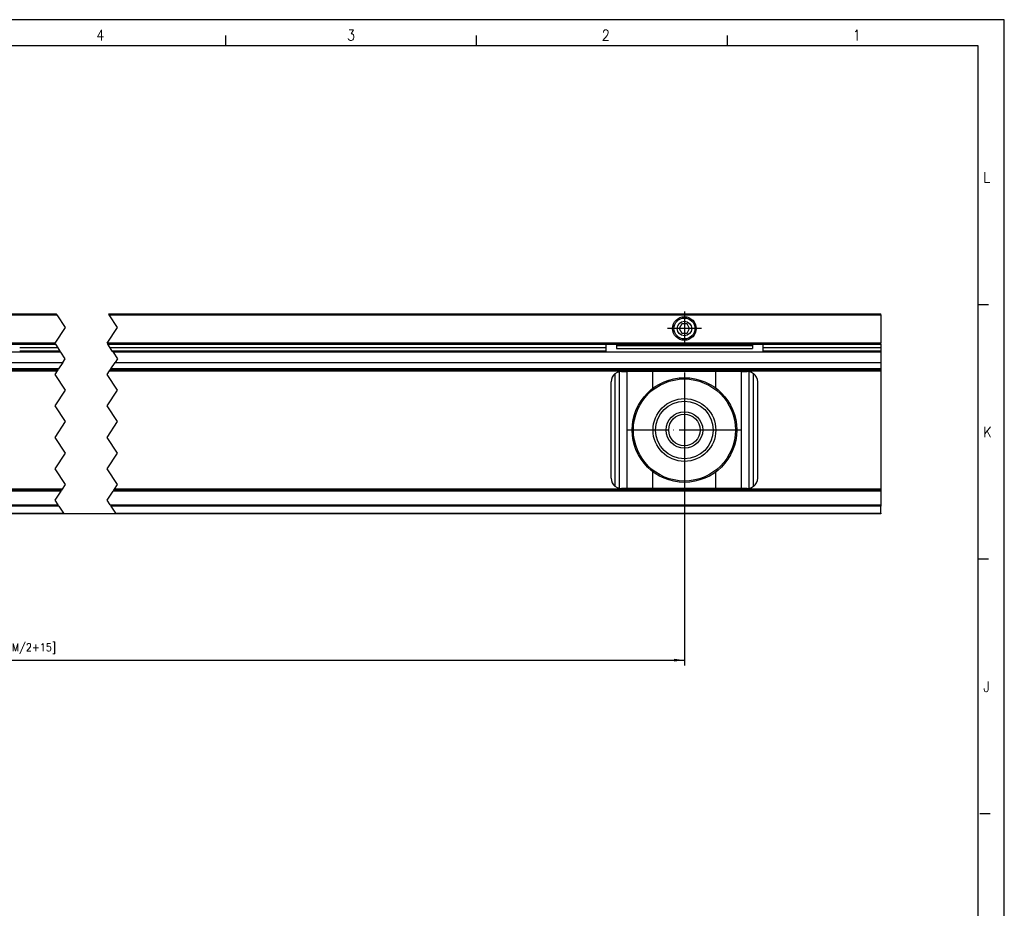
# Model space of a CAD drawing. Header units: inches. Extents: x -381 to 1766, y -418 to 176.
# Tile 16 of 19: x 271 to 459, y 6 to 176. Entities that reach past the tile are written whole.
import ezdxf

# ---------------------------------------------------------------- set-up
doc = ezdxf.new("R2010")
doc.units = ezdxf.units.IN
doc.linetypes.add('DOT_CENTER', pattern=[14, 12, -1, 0, -1])
doc.layers.add('1', color=7, linetype='Continuous')
doc.styles.add('CONVERTER_12', font='txt.shx', dxfattribs={"width": 0.9})
doc.dimstyles.new('ME10_DIM_10', dxfattribs={"dimtxt": 2, "dimasz": 2, "dimexe": 1, "dimexo": 1, "dimgap": 1, "dimtad": 1, "dimdsep": 46, "dimtxsty": 'CONVERTER_12', "dimsah": 1, "dimcen": 0.09, "dimclrd": 2, "dimclre": 2, "dimclrt": 2, "dimadec": 0, "dimazin": 0, "dimtol": 1, "dimtp": 0.5, "dimtm": 0.5, "dimtfac": 0.75, "dimtdec": 1, "dimtix": 1, "dimtmove": 0, "dimatfit": 3, "dimfxl": 1, "dimtolj": 1, "dimtzin": 0, "dimarcsym": 0})
doc.dimstyles.new('ME10_DIM_14', dxfattribs={"dimtxt": 2, "dimasz": 2, "dimexe": 1, "dimexo": 1, "dimgap": 1, "dimtad": 1, "dimdsep": 46, "dimtxsty": 'CONVERTER_12', "dimsah": 1, "dimcen": 0.09, "dimclrd": 2, "dimclre": 2, "dimclrt": 2, "dimadec": 0, "dimazin": 0, "dimtfac": 1, "dimtdec": 4, "dimtix": 1, "dimtmove": 0, "dimatfit": 3, "dimfxl": 1, "dimtolj": 1, "dimtzin": 0, "dimarcsym": 0})

# ---------------------------------------------------------------- blocks, each defined once
blk = doc.blocks.new('SOPORTE_SV_870__2', base_point=(-94.75, 81.2))
at = {"color": 7, "linetype": 'Continuous'}
for p, q in [((200.12, 119.4), (277.71, 119.4)), ((200.25, 119.2), (277.84, 119.2)), ((287.71, 119.4), (435.25, 119.4)), ((287.84, 119.2), (435.25, 119.2)), ((435.25, 119.2), (435.25, 119.4)), ((435.25, 119.2), (435.25, 113.8)), ((397.25, 117.47), (396.75, 116.6)), ((398.25, 117.47), (397.25, 117.47)), ((398.75, 116.6), (398.25, 117.47)), ((396.75, 116.6), (397.25, 115.73)), ((397.25, 115.73), (398.25, 115.73)), ((398.25, 115.73), (398.75, 116.6)), ((277.44, 113.8), (199.85, 113.8)), ((199.99, 113.6), (277.58, 113.6)), ((278.04, 112.9), (270.75, 112.9)), ((435.25, 113.8), (287.44, 113.8)), ((287.58, 113.6), (435.25, 113.6)), ((382.75, 112.9), (288.04, 112.9)), ((382.75, 113.6), (382.75, 112.1)), ((384.75, 113.6), (384.75, 113.27)), ((410.75, 113.27), (384.75, 113.27)), ((384.75, 113.27), (384.75, 112.8)), ((410.75, 113.6), (410.75, 113.27)), ((410.75, 113.27), (410.75, 112.8)), ((412.75, 113.6), (412.75, 112.1)), ((435.25, 112.9), (412.75, 112.9)), ((435.25, 113.6), (435.25, 113.8)), ((435.25, 113.6), (435.25, 112.9)), ((435.25, 112.9), (435.25, 112.3)), ((278.58, 112.1), (200.99, 112.1)), ((278.44, 112.3), (270.75, 112.3)), ((382.75, 112.3), (288.44, 112.3)), ((435.25, 112.1), (288.58, 112.1)), ((384.75, 112.8), (410.75, 112.8)), ((435.25, 112.3), (412.75, 112.3)), ((435.25, 112.3), (435.25, 112.1)), ((435.25, 112.1), (435.25, 110.1)), ((201.39, 110.1), (278.98, 110.1)), ((288.98, 110.1), (435.25, 110.1)), ((435.25, 110.1), (435.25, 108.9)), ((200.32, 108.5), (277.91, 108.5)), ((200.45, 108.7), (278.04, 108.7)), ((278.18, 108.9), (200.59, 108.9)), ((287.91, 108.5), (435.25, 108.5)), ((288.04, 108.7), (435.25, 108.7)), ((435.25, 108.9), (288.18, 108.9)), ((384.55, 108), (384.94, 108.23)), ((384.55, 86.4), (384.55, 108)), ((384.94, 108.23), (385.15, 108.31)), ((385.15, 108.31), (385.35, 108.36)), ((385.75, 108.4), (385.35, 108.36)), ((385.35, 86.04), (385.35, 108.36)), ((385.75, 108.4), (386.82, 108.4)), ((386.82, 86), (386.82, 108.4)), ((391.74, 108.4), (386.82, 108.4)), ((391.74, 105.19), (391.74, 108.4)), ((403.76, 108.4), (391.74, 108.4)), ((403.76, 105.19), (403.76, 108.4)), ((408.68, 108.4), (403.76, 108.4)), ((408.68, 86), (408.68, 108.4)), ((408.68, 108.4), (409.75, 108.4)), ((410.15, 108.36), (409.75, 108.4)), ((410.15, 86.04), (410.15, 108.36)), ((410.15, 108.36), (410.35, 108.31)), ((410.35, 108.31), (410.56, 108.23)), ((410.56, 108.23), (410.95, 108)), ((410.95, 86.4), (410.95, 108)), ((435.25, 108.9), (435.25, 108.7)), ((435.25, 108.7), (435.25, 108.5)), ((435.25, 108.5), (435.25, 85.9)), ((383.75, 88), (383.75, 106.4)), ((411.75, 88), (411.75, 106.4)), ((391.74, 86), (391.74, 89.21)), ((403.76, 86), (403.76, 89.21)), ((278.58, 85.5), (200.99, 85.5)), ((278.71, 85.7), (201.12, 85.7)), ((278.84, 85.9), (201.25, 85.9)), ((435.25, 85.5), (288.58, 85.5)), ((435.25, 85.7), (288.71, 85.7)), ((435.25, 85.9), (288.84, 85.9)), ((384.94, 86.17), (384.55, 86.4)), ((385.15, 86.09), (384.94, 86.17)), ((385.35, 86.04), (385.15, 86.09)), ((385.35, 86.04), (385.75, 86)), ((386.82, 86), (385.75, 86)), ((391.74, 86), (386.82, 86)), ((403.76, 86), (391.74, 86)), ((408.68, 86), (403.76, 86)), ((409.75, 86), (408.68, 86)), ((409.75, 86), (410.15, 86.04)), ((410.35, 86.09), (410.15, 86.04)), ((410.56, 86.17), (410.35, 86.09)), ((410.95, 86.4), (410.56, 86.17)), ((435.25, 85.9), (435.25, 85.7)), ((435.25, 85.7), (435.25, 85.5)), ((435.25, 85.5), (435.25, 82.93)), ((200.43, 82.93), (278.02, 82.93)), ((288.02, 82.93), (435.25, 82.93)), ((435.25, 82.93), (435.25, 82.65)), ((278.21, 82.65), (200.62, 82.65)), ((201.51, 81.32), (279.1, 81.32)), ((279.18, 81.2), (201.59, 81.2)), ((435.25, 82.65), (288.21, 82.65)), ((289.1, 81.32), (435.25, 81.32)), ((435.25, 81.2), (289.18, 81.2)), ((435.25, 81.32), (435.25, 82.65)), ((435.25, 81.32), (435.25, 81.2))]:
    blk.add_line(p, q, dxfattribs=at)
at = {"color": 2, "linetype": 'DOT_CENTER'}
for p, q in [((277.84, 119.2), (277.71, 119.4)), ((277.84, 119.2), (279.44, 116.8)), ((287.71, 119.4), (287.84, 119.2)), ((289.44, 116.8), (287.84, 119.2)), ((279.44, 116.8), (277.44, 113.8)), ((287.44, 113.8), (289.44, 116.8)), ((277.58, 113.6), (277.44, 113.8)), ((277.58, 113.6), (278.04, 112.9)), ((278.04, 112.9), (278.44, 112.3)), ((287.44, 113.8), (287.58, 113.6)), ((288.04, 112.9), (287.58, 113.6)), ((288.44, 112.3), (288.04, 112.9)), ((278.44, 112.3), (278.58, 112.1)), ((279.44, 110.8), (278.58, 112.1)), ((288.58, 112.1), (288.44, 112.3)), ((288.58, 112.1), (289.44, 110.8)), ((278.98, 110.1), (278.18, 108.9)), ((278.98, 110.1), (279.44, 110.8)), ((288.18, 108.9), (288.98, 110.1)), ((289.44, 110.8), (288.98, 110.1)), ((277.91, 108.5), (277.44, 107.8)), ((277.44, 107.8), (279.44, 104.8)), ((278.04, 108.7), (277.91, 108.5)), ((278.04, 108.7), (278.18, 108.9)), ((287.44, 107.8), (287.91, 108.5)), ((289.44, 104.8), (287.44, 107.8)), ((287.91, 108.5), (288.04, 108.7)), ((288.18, 108.9), (288.04, 108.7)), ((279.44, 104.8), (277.44, 101.8)), ((287.44, 101.8), (289.44, 104.8)), ((277.44, 101.8), (279.44, 98.8)), ((289.44, 98.8), (287.44, 101.8)), ((279.44, 98.8), (277.44, 95.8)), ((287.44, 95.8), (289.44, 98.8)), ((277.44, 95.8), (279.44, 92.8)), ((289.44, 92.8), (287.44, 95.8)), ((279.44, 92.8), (277.44, 89.8)), ((287.44, 89.8), (289.44, 92.8)), ((277.44, 89.8), (279.44, 86.8)), ((289.44, 86.8), (287.44, 89.8)), ((279.44, 86.8), (278.84, 85.9)), ((288.84, 85.9), (289.44, 86.8)), ((278.58, 85.5), (277.44, 83.8)), ((278.58, 85.5), (278.71, 85.7)), ((278.84, 85.9), (278.71, 85.7)), ((287.44, 83.8), (288.58, 85.5)), ((288.71, 85.7), (288.58, 85.5)), ((288.71, 85.7), (288.84, 85.9)), ((277.44, 83.8), (278.02, 82.93)), ((278.21, 82.65), (278.02, 82.93)), ((288.02, 82.93), (287.44, 83.8)), ((288.02, 82.93), (288.21, 82.65)), ((278.21, 82.65), (279.1, 81.32)), ((279.18, 81.2), (279.1, 81.32)), ((289.1, 81.32), (288.21, 82.65)), ((289.1, 81.32), (289.18, 81.2))]:
    blk.add_line(p, q, dxfattribs=at)
at = {"color": 7, "linetype": 'Continuous'}
for centre, radius in [((397.75, 116.6), 2.25), ((397.75, 116.6), 2), ((397.75, 116.6), 1.39), ((397.75, 97.2), 10), ((397.75, 97.2), 9.75), ((397.75, 97.2), 6), ((397.75, 97.2), 5.5), ((397.75, 97.2), 3.5), ((397.75, 97.2), 3)]:
    blk.add_circle(centre, radius, dxfattribs=at)
for centre, start, end in [((385.75, 106.4), 126.8699, 180), ((409.75, 106.4), 0, 53.1301), ((385.75, 88), 180, 233.1301), ((409.75, 88), 306.8699, 0)]:
    blk.add_arc(centre, 2, start, end, dxfattribs=at)
at = {"layer": '1', "color": 2, "linetype": 'DOT_CENTER'}
for p, q in [((397.75, 119.85), (397.75, 113.35)), ((401, 116.6), (394.5, 116.6)), ((397.75, 108.2), (397.75, 86.2)), ((408.75, 97.2), (386.75, 97.2))]:
    blk.add_line(p, q, dxfattribs=at)
blk = doc.blocks.new('*D69')
at = {"layer": '1', "color": 2, "linetype": 'Continuous'}
for p, q in [((152.75, 98.2), (152.75, 52.21)), ((397.75, 96.2), (397.75, 52.21)), ((152.75, 53.21), (397.75, 53.21))]:
    blk.add_line(p, q, dxfattribs=at)
at = {"layer": '1', "color": 2}
for points in [[(154.75, 53.48), (154.75, 52.95), (152.75, 53.21)], [(395.75, 52.95), (395.75, 53.48), (397.75, 53.21)]]:
    blk.add_solid(points, dxfattribs=at)
at = {"layer": '1', "color": 2, "insert": (258.72, 54.41), "char_height": 2, "attachment_point": 7, "rotation": 0.0001, "line_spacing_factor": 0.60024, "style": 'CONVERTER_12'}
blk.add_mtext('\\C2;\\C2;\\C2;468\\C2;\\H1.5;{\\Fgdt;`}0.5\\C2;[CM/2+15]', dxfattribs=at)
blk = doc.blocks.new('*D73')
at = {"layer": '1', "color": 2, "linetype": 'Continuous'}
for p, q in [((175.87, 97.2), (150.96, 97.2)), ((151.96, 97.2), (151.96, 81.2)), ((434.25, 81.2), (150.96, 81.2))]:
    blk.add_line(p, q, dxfattribs=at)
at = {"layer": '1', "color": 2}
for points in [[(152.23, 95.2), (151.7, 95.2), (151.96, 97.2)], [(151.7, 83.2), (152.23, 83.2), (151.96, 81.2)]]:
    blk.add_solid(points, dxfattribs=at)
at = {"layer": '1', "color": 2, "insert": (150.96, 88), "char_height": 2, "attachment_point": 7, "rotation": 90, "line_spacing_factor": 0.60024, "style": 'CONVERTER_12'}
blk.add_mtext('16', dxfattribs=at)
blk = doc.blocks.new('Marco_a1', base_point=(38.87, -121.38))
at = {"layer": '1', "color": 2, "linetype": 'Continuous'}
for p, q in [((458.87, 175.62), (-381.13, 175.62)), ((458.87, -418.38), (458.87, 175.62)), ((310.05, 172.62), (310.05, 170.62)), ((357.99, 172.62), (357.99, 170.62)), ((405.93, 172.62), (405.93, 170.62)), ((455.87, 121.15), (453.87, 121.15)), ((455.87, 72.49), (453.87, 72.49)), ((456.18, 23.82), (454.18, 23.82))]:
    blk.add_line(p, q, dxfattribs=at)
at = {"layer": '1', "color": 7, "linetype": 'Continuous'}
for p, q in [((453.87, 170.62), (-361.13, 170.62)), ((453.87, -413.38), (453.87, 170.62))]:
    blk.add_line(p, q, dxfattribs=at)
at = {"layer": '1', "color": 2, "char_height": 2, "attachment_point": 4, "line_spacing_factor": 1.20048, "style": 'CONVERTER_12'}
for s, insert in [('4', (285.36, 172.65)), ('3', (333.29, 172.65)), ('2', (381.96, 172.65)), ('1', (429.9, 172.65)), ('L', (454.87, 145.49)), ('K', (454.87, 96.82)), ('J', (454.87, 48.15))]:
    blk.add_mtext(s, dxfattribs=dict(at, insert=insert))
blk = doc.blocks.new('Top', base_point=(38.87, -121.38))
blk.add_blockref('Marco_a1', (38.87, -121.38))
blk = doc.blocks.new('_dummy_frame', base_point=(-381.13, -418.38))
blk.add_blockref('Top', (38.87, -121.38))
blk = doc.blocks.new('Alzado2', base_point=(42.75, 100.3))
blk.add_blockref('SOPORTE_SV_870__2', (-94.75, 81.2))
at = {"layer": '1'}
dim = blk.add_linear_dim(base=(152.75, 53.213), p1=(397.75, 97.2), p2=(152.75, 99.2), text='<>[CM/2+15]', dimstyle='ME10_DIM_10', override={"dimpost": '<>[CM/2+15]'}, dxfattribs=at)
dim.commit()
dim.dimension.update_dxf_attribs({"geometry": '*D69', "text_midpoint": (270.512, 55.413), "text_rotation": 0.00014})
dim = blk.add_linear_dim(base=(151.964, 97.2), p1=(435.25, 81.2), p2=(176.872, 97.2), angle=90, dimstyle='ME10_DIM_14', dxfattribs=at)
dim.commit()
dim.dimension.update_dxf_attribs({"geometry": '*D73', "text_midpoint": (149.964, 89.2), "text_rotation": 90})

msp = doc.modelspace()

# ---------------------------------------------------------------- block references
msp.add_blockref('Alzado2', (42.75, 100.3))
at = {"layer": '1'}
msp.add_blockref('_dummy_frame', (-381.13, -418.38), dxfattribs=at)

doc.saveas('drawing.dxf')
